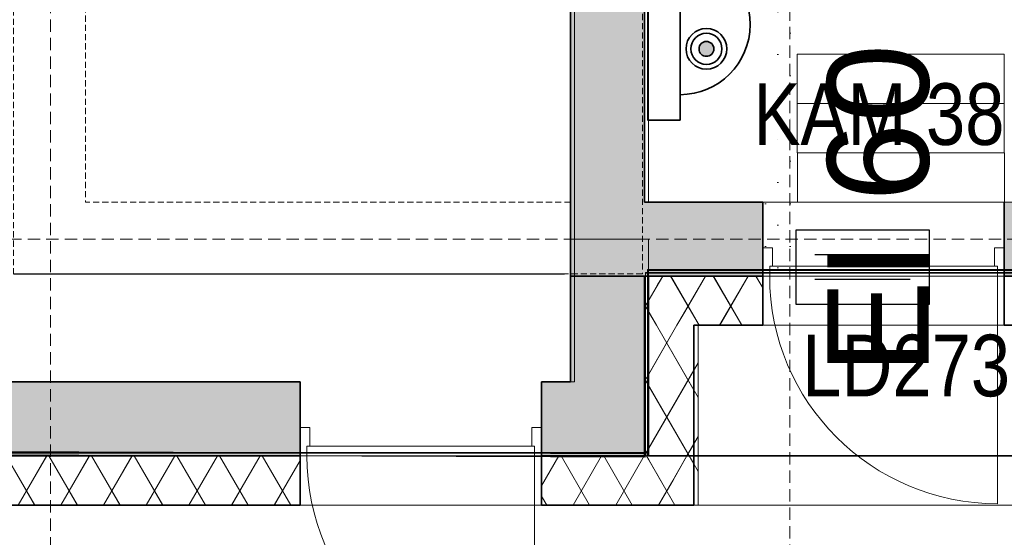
# Model space of a CAD drawing. Header units: millimetres. Extents: x -148444 to 51443, y -4810 to 453290.
# Tile 124 of 256: x 21433 to 25428, y 9247 to 11347. Entities that reach past the tile are written whole.
import ezdxf

# ---------------------------------------------------------------- set-up
doc = ezdxf.new("R2010")
doc.units = ezdxf.units.MM
for name, pattern in [('1', [8, 4, -4]), ('DASHDOTX2', [2, 1, -0.5, 0, -0.5]), ('DASHED', [0.75, 0.5, -0.25]), ('HIDDEN', [0.375, 0.25, -0.125]), ('Wipeout_Contour', [1000, 0, -1000])]:
    doc.linetypes.add(name, pattern=pattern)
for name, color, linetype, lineweight in [('!!! CCTV', 1, 'Continuous', 35), ('!!!SSWiN-opis', 6, 'DASHDOTX2', 18), ('\xa0♦El- odgrom', 30, '1', 35)]:
    doc.layers.add(name, color=color, linetype=linetype, lineweight=lineweight)
for name, color, linetype in [('!!! CCTV -opis', 1, 'Continuous'), ('#Przebicia', 8, 'Continuous'), ('- A - ocieplenie', 8, 'Continuous'), ('2D - Ogólne', 8, 'Continuous'), ('ADT KD', 3, 'Continuous'), ('Drzwi Archicad', 8, 'Continuous'), ('Konstrukcja - Dach', 8, 'Continuous'), ('Konstrukcja - Siatka mod', 8, 'Continuous'), ('Konstrukcja - Stropy', 8, 'Continuous'), ('Konstrukcja - Ściany działowe', 8, 'Continuous'), ('Konstrukcja - Ściany nośne wew..P', 8, 'Continuous'), ('Konstrukcja - Ściany zewnętrzne', 8, 'Continuous'), ('Okna Archicada', 8, 'Continuous'), ('Opisy - Tekst', 8, 'Continuous'), ('z JAN', 8, 'Continuous')]:
    doc.layers.add(name, color=color, linetype=linetype)
doc.styles.add('GENERATED_STYLE_1', font='ARIALN.TTF')
doc.styles.add('STYL_AUTOMATYCZNY_1', font='arial.ttf')
pattern_1 = [(60, (-220940.59, 291884.62), (-129.90381, 75), []), (120, (-220940.59, 291884.62), (129.90381, 75), [])]
pattern_2 = [(60, (-220940.28, 291884.62), (-129.90381, 75), []), (120, (-220940.28, 291884.62), (129.90381, 75), [])]
pattern_3 = [(0, (-220940.59, 291884.62), (0, 173.20508), [0, -100]), (0, (-220890.59, 291971.22), (0, 173.20508), [0, -100])]

# ---------------------------------------------------------------- blocks, each defined once
blk = doc.blocks.new('sswin')
at = {"layer": 'ADT KD', "color": 3}
for p, q in [((542.7, 300.5), (0, 300.5)), ((0, 300.5), (0, 0)), ((542.7, 0), (542.7, 300.5)), ((465, 200.4), (77.7, 200.4)), ((465, 100.2), (77.7, 100.2)), ((0, 0), (542.7, 0))]:
    blk.add_line(p, q, dxfattribs=at)
blk = doc.blocks.new('Kamera Kopułowa')
h = blk.add_hatch(color=1)
edge = h.paths.add_edge_path()
edge.add_arc((2.887, -2.378), 0.301, 0, 360)
at = {"color": 1}
blk.add_lwpolyline([(0, -1.308), (7.742, -1.308), (7.742, 0), (0, 0)], close=True, dxfattribs=at)
for radius in [0.827, 0.631, 0.301]:
    blk.add_circle((2.887, -2.378), radius, dxfattribs=at)
blk.add_arc((3.871, -1.308), 2.842, 180, 0, dxfattribs=at)

msp = doc.modelspace()

# ---------------------------------------------------------------- hatches: boundary and pattern name
at = {"layer": '- A - ocieplenie', "linetype": 'Continuous', "lineweight": 13}
h = msp.add_hatch(dxfattribs=at)
h.set_pattern_fill('Izolacja_miękka_0007', color=8, style=0, pattern_type=2)
h.set_pattern_definition(pattern_1)
h.paths.add_polyline_path([(24168, 10106.9), (23968, 10306.9), (23968, 10106.9)])
h = msp.add_hatch(dxfattribs=at)
h.set_pattern_fill('Izolacja_miękka_0007', color=8, style=0, pattern_type=2)
h.set_pattern_definition(pattern_1)
h.paths.add_polyline_path([(24168, 10306.9), (23968, 10306.9), (24168, 10106.9)])
at = {"layer": '- A - ocieplenie', "linetype": 'Continuous', "lineweight": 13, "ltscale": 100}
h = msp.add_hatch(dxfattribs=at)
h.set_pattern_fill('Izolacja_miękka_0007_0007', color=8, style=0, pattern_type=2)
h.set_pattern_definition(pattern_2)
h.paths.add_polyline_path([(24185.7, 10106.9), (23985.7, 10306.9), (23985.7, 10106.9)])
h = msp.add_hatch(dxfattribs=at)
h.set_pattern_fill('Izolacja_miękka_0007_0007', color=8, style=0, pattern_type=2)
h.set_pattern_definition(pattern_2)
h.paths.add_polyline_path([(24185.7, 10306.9), (23985.7, 10306.9), (24185.7, 10106.9)])
at = {"layer": '- A - ocieplenie', "linetype": 'Continuous', "lineweight": 13}
h = msp.add_hatch(dxfattribs=at)
h.set_pattern_fill('Izolacja_miękka_0007', color=8, style=0, pattern_type=2)
h.set_pattern_definition(pattern_1)
h.paths.add_polyline_path([(24168, 10106.9), (24448.2, 10106.9), (24448.2, 10306.9), (24168, 10306.9)])
at = {"layer": '- A - ocieplenie', "linetype": 'Continuous', "lineweight": 13, "ltscale": 100}
h = msp.add_hatch(dxfattribs=at)
h.set_pattern_fill('Izolacja_miękka_0007_0007', color=8, style=0, pattern_type=2)
h.set_pattern_definition(pattern_2)
h.paths.add_polyline_path([(24185.7, 10106.9), (24448.5, 10106.9), (24448.5, 10306.9), (24185.7, 10306.9)])
at = {"layer": '- A - ocieplenie', "linetype": 'Continuous', "lineweight": 13}
h = msp.add_hatch(dxfattribs=at)
h.set_pattern_fill('Izolacja_miękka_0007', color=8, style=0, pattern_type=2)
h.set_pattern_definition(pattern_1)
h.paths.add_polyline_path([(24168, 9577), (24168, 10106.9), (23968, 10106.9), (23968, 9577)])
at = {"layer": '- A - ocieplenie', "linetype": 'Continuous', "lineweight": 13, "ltscale": 100}
h = msp.add_hatch(dxfattribs=at)
h.set_pattern_fill('Izolacja_miękka_0007_0007', color=8, style=0, pattern_type=2)
h.set_pattern_definition(pattern_2)
h.paths.add_polyline_path([(24185.7, 9577), (24185.7, 10106.9), (23985.7, 10106.9), (23985.7, 9577)])
at = {"layer": '- A - ocieplenie', "linetype": 'Continuous', "lineweight": 13}
h = msp.add_hatch(dxfattribs=at)
h.set_pattern_fill('Izolacja_miękka_0007', color=8, style=0, pattern_type=2)
h.set_pattern_definition(pattern_1)
h.paths.add_polyline_path([(20524.8, 9377), (22570.5, 9377), (22570.5, 9577), (20524.8, 9577)])
at = {"layer": '- A - ocieplenie', "linetype": 'Continuous', "lineweight": 13, "ltscale": 100}
h = msp.add_hatch(dxfattribs=at)
h.set_pattern_fill('Izolacja_miękka_0007_0007', color=8, style=0, pattern_type=2)
h.set_pattern_definition(pattern_2)
h.paths.add_polyline_path([(20525.1, 9377), (22570.8, 9377), (22570.8, 9577), (20525.1, 9577)])
at = {"layer": '- A - ocieplenie', "linetype": 'Continuous', "lineweight": 13}
h = msp.add_hatch(dxfattribs=at)
h.set_pattern_fill('Izolacja_miękka_0007', color=8, style=0, pattern_type=2)
h.set_pattern_definition(pattern_1)
h.paths.add_polyline_path([(23550.5, 9577), (23550.5, 9377), (23968, 9377), (23968, 9577)])
at = {"layer": '- A - ocieplenie', "linetype": 'Continuous', "lineweight": 13, "ltscale": 100}
h = msp.add_hatch(dxfattribs=at)
h.set_pattern_fill('Izolacja_miękka_0007_0007', color=8, style=0, pattern_type=2)
h.set_pattern_definition(pattern_2)
h.paths.add_polyline_path([(23550.8, 9577), (23550.8, 9377), (23985.7, 9377), (23985.7, 9577)])
at = {"layer": '- A - ocieplenie', "linetype": 'Continuous', "lineweight": 13}
h = msp.add_hatch(dxfattribs=at)
h.set_pattern_fill('Izolacja_miękka_0007', color=8, style=0, pattern_type=2)
h.set_pattern_definition(pattern_1)
h.paths.add_polyline_path([(24168, 9577), (23968, 9577), (24168, 9377)])
h = msp.add_hatch(dxfattribs=at)
h.set_pattern_fill('Izolacja_miękka_0007', color=8, style=0, pattern_type=2)
h.set_pattern_definition(pattern_1)
h.paths.add_polyline_path([(23968, 9577), (23968, 9377), (24168, 9377)])
at = {"layer": '- A - ocieplenie', "linetype": 'Continuous', "lineweight": 13, "ltscale": 100}
h = msp.add_hatch(dxfattribs=at)
h.set_pattern_fill('Izolacja_miękka_0007_0007', color=8, style=0, pattern_type=2)
h.set_pattern_definition(pattern_2)
h.paths.add_polyline_path([(24185.7, 9577), (23985.7, 9577), (24185.7, 9377)])
h = msp.add_hatch(dxfattribs=at)
h.set_pattern_fill('Izolacja_miękka_0007_0007', color=8, style=0, pattern_type=2)
h.set_pattern_definition(pattern_2)
h.paths.add_polyline_path([(23985.7, 9577), (23985.7, 9377), (24185.7, 9377)])
at = {"layer": 'Konstrukcja - Ściany działowe', "linetype": 'Continuous', "lineweight": 15}
h = msp.add_hatch(dxfattribs=at)
h.set_pattern_fill('Tynk_0007', color=8, style=0, pattern_type=2)
h.set_pattern_definition(pattern_3)
h.paths.add_polyline_path([(24588.2, 10606.9), (24588.2, 12506.9), (24468.2, 12506.9), (24468.2, 10606.9)])
at = {"layer": 'Konstrukcja - Ściany nośne wew..P', "linetype": 'Continuous', "lineweight": 13}
for points in [[(23968, 10606.9), (23968, 12618.7), (23668, 12618.7), (23668, 10606.9)], [(23968, 9877), (23968, 10306.9), (23668, 10306.9), (23668, 9877)], [(20824.8, 9877), (20824.8, 9577), (22570.5, 9577), (22570.5, 9877)], [(23550.5, 9877), (23550.5, 9577), (23668, 9577), (23668, 9877)], [(23668, 9577), (23968, 9577), (23668, 9877)], [(23668, 9877), (23968, 9577), (23968, 9877)]]:
    msp.add_hatch(color=8, dxfattribs=at).paths.add_polyline_path(points)
at = {"layer": 'Konstrukcja - Ściany zewnętrzne', "linetype": 'Continuous', "lineweight": 13}
for points in [[(23968, 10606.9), (23668, 10606.9), (23668, 10306.9)], [(23968, 10606.9), (23668, 10306.9), (23968, 10306.9)], [(24448.2, 10606.9), (23968, 10606.9), (23968, 10306.9), (24448.2, 10306.9)], [(27788, 10606.9), (25428.2, 10606.9), (25428.2, 10306.9), (27788, 10306.9)]]:
    msp.add_hatch(color=8, dxfattribs=at).paths.add_polyline_path(points)
at = {"layer": 'Konstrukcja - Ściany zewnętrzne', "linetype": 'Continuous', "lineweight": 15}
h = msp.add_hatch(dxfattribs=at)
h.set_pattern_fill('Tynk_0007', color=8, style=0, pattern_type=2)
h.set_pattern_definition(pattern_3)
h.paths.add_polyline_path([(24448.2, 10606.9), (24448.2, 10306.9), (24588.2, 10306.9), (24588.2, 10606.9)])

# ---------------------------------------------------------------- linework, layer by layer
at = {"layer": '#Przebicia', "color": 8, "linetype": 'Continuous', "lineweight": 25, "ltscale": 100}
msp.add_line((21408, 10315.1), (23643.4, 10315.1), dxfattribs=at)
at = {"layer": '#Przebicia', "color": 8, "linetype": 'Continuous', "lineweight": 35, "ltscale": 100}
msp.add_line((23983.9, 9577), (27788, 9577), dxfattribs=at)
at = {"layer": '#Przebicia', "color": 8, "linetype": 'Continuous', "lineweight": 13, "ltscale": 100, "flags": 128}
for points in [[(24588.2, 11206.9), (24588.2, 11006.9), (25428.2, 11006.9), (25428.2, 11206.9)], [(24588.2, 11006.9), (24588.2, 10806.9), (25428.2, 10806.9), (25428.2, 11006.9)]]:
    msp.add_lwpolyline(points, close=True, dxfattribs=at)
at = {"layer": '- A - ocieplenie', "color": 8, "linetype": 'Continuous', "lineweight": 35, "ltscale": 100}
for p, q in [((24448.2, 10256.9), (24448.2, 10306.9)), ((25428.2, 10256.9), (25428.2, 10306.9)), ((24448.2, 10106.9), (24448.2, 10256.9)), ((25428.2, 10106.9), (25428.2, 10256.9)), ((22570.5, 9577), (22570.5, 9427)), ((23550.5, 9577), (23550.5, 9427)), ((22570.5, 9427), (22570.5, 9377)), ((23550.5, 9427), (23550.5, 9377))]:
    msp.add_line(p, q, dxfattribs=at)
at = {"layer": '- A - ocieplenie', "color": 8, "linetype": 'Continuous', "lineweight": 13, "ltscale": 100}
for p, q in [((24448.5, 10256.9), (24448.5, 10306.9)), ((24448.5, 10106.9), (24448.5, 10256.9)), ((22570.8, 9577), (22570.8, 9427)), ((23550.8, 9577), (23550.8, 9427)), ((22570.8, 9427), (22570.8, 9377)), ((23550.8, 9427), (23550.8, 9377))]:
    msp.add_line(p, q, dxfattribs=at)
at = {"layer": '- A - ocieplenie', "color": 8, "linetype": 'Continuous', "lineweight": 35, "ltscale": 100, "flags": 128}
for points in [[(23968, 10306.9), (23968, 10106.9)], [(24448.2, 10306.9), (23968, 10306.9)], [(23968, 10106.9), (23968, 9577)], [(24168, 10106.9), (24448.2, 10106.9)], [(24168, 9577), (24168, 10106.9)], [(25428.2, 10106.9), (27988, 10106.9)], [(22570.5, 9577), (20524.8, 9577)], [(23968, 9577), (23550.5, 9577)], [(24168, 9377), (24168, 9577)], [(20524.8, 9377), (22570.5, 9377)], [(23550.5, 9377), (24168, 9377)]]:
    msp.add_lwpolyline(points, dxfattribs=at)
at = {"layer": '- A - ocieplenie', "color": 8, "linetype": 'Continuous', "lineweight": 13, "ltscale": 100, "flags": 128}
for points in [[(23985.7, 10306.9), (23985.7, 10106.9)], [(24448.5, 10306.9), (23985.7, 10306.9)], [(23985.7, 10106.9), (23985.7, 9577)], [(24185.7, 10106.9), (24448.5, 10106.9)], [(24185.7, 9577), (24185.7, 10106.9)], [(22570.8, 9577), (20525.1, 9577)], [(23985.7, 9577), (23550.8, 9577)], [(24185.7, 9377), (24185.7, 9577)], [(20525.1, 9377), (22570.8, 9377)], [(23550.8, 9377), (24185.7, 9377)]]:
    msp.add_lwpolyline(points, dxfattribs=at)
at = {"color": 8, "linetype": 'Wipeout_Contour', "lineweight": 35, "ltscale": 100, "flags": 128}
for points in [[(24588.2, 10606.9), (24448.2, 10606.9)], [(24588.2, 10606.9), (24588.2, 10306.9)], [(25428.2, 10306.9), (25428.2, 10606.9)], [(24448.2, 10306.9), (24588.2, 10306.9)], [(22570.5, 9877), (22570.5, 9577)], [(23550.5, 9577), (23550.5, 9877)]]:
    msp.add_lwpolyline(points, dxfattribs=at)
at = {"color": 8, "linetype": 'Continuous', "lineweight": 35, "ltscale": 100, "flags": 128}
for points in [[(25428.2, 10306.9), (25428.2, 10606.9)], [(22570.5, 9877), (22570.5, 9577)], [(23550.5, 9577), (23550.5, 9877)]]:
    msp.add_lwpolyline(points, dxfattribs=at)
at = {"layer": '2D - Ogólne', "color": 8, "linetype": 'Continuous', "lineweight": 13, "ltscale": 100, "flags": 128}
msp.add_lwpolyline([(24588.5, 10806.9), (24588.5, 10606.9), (25428.5, 10606.9), (25428.5, 10806.9)], close=True, dxfattribs=at)
at = {"layer": 'Drzwi Archicad', "color": 8, "linetype": 'Continuous', "lineweight": 35, "ltscale": 100}
for p, q in [((24448.2, 10421.9), (24448.2, 10606.9)), ((25428.2, 10421.9), (25428.2, 10606.9)), ((24448.2, 10306.9), (24448.2, 10421.9)), ((24448.2, 10306.9), (24448.2, 10421.9)), ((25428.2, 10306.9), (25428.2, 10421.9)), ((25428.2, 10306.9), (25428.2, 10421.9)), ((22570.5, 9692), (22570.5, 9877)), ((23550.5, 9692), (23550.5, 9877)), ((22570.5, 9577), (22570.5, 9692)), ((22570.5, 9577), (22570.5, 9692)), ((23550.5, 9577), (23550.5, 9692)), ((23550.5, 9577), (23550.5, 9692))]:
    msp.add_line(p, q, dxfattribs=at)
at = {"layer": 'Drzwi Archicad', "color": 8, "linetype": 'Continuous', "lineweight": 13, "ltscale": 100}
for p, q in [((24448.2, 10306.9), (24448.2, 10421.9)), ((24448.2, 10421.9), (24488.2, 10421.9)), ((24488.2, 10421.9), (24488.2, 10346.9)), ((25388.2, 10346.9), (25388.2, 10421.9)), ((25388.2, 10421.9), (25428.2, 10421.9)), ((25428.2, 10421.9), (25428.2, 10306.9)), ((24488.2, 10346.9), (24476.2, 10346.9)), ((24476.2, 10346.9), (24476.2, 10306.9)), ((25400.2, 10346.9), (24476.2, 10346.9)), ((24476.2, 10346.9), (24476.2, 10306.9)), ((25400.2, 10346.9), (25388.2, 10346.9)), ((25400.2, 10306.9), (25400.2, 10346.9)), ((25400.2, 10306.9), (25400.2, 10346.9)), ((24476.2, 10306.9), (24448.2, 10306.9)), ((24476.2, 10306.9), (25400.2, 10306.9)), ((25400.2, 10306.9), (25400.2, 9382.9)), ((25428.2, 10306.9), (25400.2, 10306.9)), ((22570.5, 9577), (22570.5, 9692)), ((22570.5, 9692), (22610.5, 9692)), ((22610.5, 9692), (22610.5, 9617)), ((23510.5, 9617), (23510.5, 9692)), ((23510.5, 9692), (23550.5, 9692)), ((23550.5, 9692), (23550.5, 9577)), ((22610.5, 9617), (22598.5, 9617)), ((22598.5, 9617), (22598.5, 9577)), ((23522.5, 9617), (22598.5, 9617)), ((22598.5, 9617), (22598.5, 9577)), ((23522.5, 9617), (23510.5, 9617)), ((23522.5, 9577), (23522.5, 9617)), ((23522.5, 9577), (23522.5, 9617)), ((22598.5, 9577), (22570.5, 9577)), ((22598.5, 9577), (23522.5, 9577)), ((23522.5, 9577), (23522.5, 8653)), ((23550.5, 9577), (23522.5, 9577))]:
    msp.add_line(p, q, dxfattribs=at)
for centre in [(25400.2, 10306.9), (23522.5, 9577)]:
    msp.add_arc(centre, 924, 180, 270, dxfattribs=at)
at = {"layer": 'Konstrukcja - Dach', "color": 8, "linetype": 'Continuous', "lineweight": 13, "ltscale": 100, "flags": 128}
for points in [[(23970.1, 9586), (23972.5, 10320.5)], [(23970.4, 9586), (23972.8, 10320.5)], [(23972.5, 10320.5), (36428, 10320.5)], [(23972.5, 10306.9), (23972.5, 10320.5)], [(23972.8, 10320.5), (36428.3, 10320.5)], [(23972.8, 10306.9), (23972.8, 10320.5)], [(23980.1, 10332.7), (36428, 10332.7)], [(23980.1, 10318.2), (23980.1, 10332.7)], [(23980.1, 10318.2), (36428, 10318.2)], [(23980.1, 9577), (23980.1, 10318.2)], [(23980.5, 10329.5), (36428.3, 10329.5)], [(23980.5, 10318.2), (23980.5, 10329.5)], [(23980.5, 10318.2), (36428.3, 10318.2)], [(23980.5, 9577), (23980.5, 10318.2)], [(23970.1, 9572.4), (23972.5, 10306.9)], [(23970.4, 9572.4), (23972.8, 10306.9)], [(23972.5, 10306.9), (36428, 10306.9)], [(23972.8, 10306.9), (36428.3, 10306.9)], [(20522.4, 9597.4), (23970.1, 9586)], [(20522.7, 9597.4), (23970.4, 9586)], [(20524.8, 9591.5), (23980.1, 9591.5)], [(20522.3, 9583.8), (23970.1, 9572.4)], [(20522.6, 9583.8), (23970.4, 9572.4)], [(20524.8, 9577), (23980.1, 9577)], [(20525.1, 9588.4), (23980.5, 9588.4)], [(20525.1, 9577), (23980.5, 9577)], [(23970.1, 9572.4), (23970.1, 9586)], [(23970.4, 9572.4), (23970.4, 9586)]]:
    msp.add_lwpolyline(points, dxfattribs=at)
at = {"layer": 'Konstrukcja - Siatka mod', "color": 8, "linetype": 'DASHED', "lineweight": 13, "ltscale": 100}
for p, q in [((21558, 1698), (21558, 18662.8)), ((24558, 18667.5), (24558, 1698)), ((7290.5, 10456.9), (36735, 10456.9))]:
    msp.add_line(p, q, dxfattribs=at)
at = {"layer": 'Konstrukcja - Stropy', "color": 8, "linetype": 'Continuous', "lineweight": 13, "ltscale": 100, "flags": 128}
for points in [[(21408.3, 16056.9), (21408.3, 12618.5), (20525.1, 12618.5), (20525.1, 9577), (23972.8, 9577), (23972.8, 10318.2), (27988.3, 10318.2), (27988.3, 16056.9)], [(21408.3, 15856.9), (21408.3, 12622.9), (20509.5, 12622.9), (20509.5, 9377), (27788.3, 9377), (27788.3, 15856.9)], [(21708.3, 12622.9), (23984.2, 12622.9), (23984.2, 10606.9), (27488.3, 10606.9), (27488.3, 15556.9), (21708.3, 15556.9)]]:
    msp.add_lwpolyline(points, close=True, dxfattribs=at)
at = {"layer": 'Konstrukcja - Ściany działowe', "color": 8, "linetype": 'Wipeout_Contour', "lineweight": 35, "ltscale": 100, "flags": 128}
for points in [[(24468.2, 12506.9), (24468.2, 10606.9)], [(24588.2, 10606.9), (24588.2, 12506.9)], [(24468.2, 10606.9), (24588.2, 10606.9)]]:
    msp.add_lwpolyline(points, dxfattribs=at)
at = {"layer": 'Konstrukcja - Ściany nośne wew..P', "color": 8, "linetype": 'Continuous', "lineweight": 13, "ltscale": 100}
for p, q in [((22570.8, 9692), (22570.8, 9877)), ((23550.8, 9692), (23550.8, 9877)), ((22570.8, 9577), (22570.8, 9692)), ((23550.8, 9577), (23550.8, 9692))]:
    msp.add_line(p, q, dxfattribs=at)
at = {"layer": 'Konstrukcja - Ściany nośne wew..P', "color": 8, "linetype": 'Continuous', "lineweight": 35, "ltscale": 100, "flags": 128}
for points in [[(23668, 12618.7), (23668, 10606.9)], [(23968, 10606.9), (23968, 12506.9)], [(23668, 10306.9), (23668, 10606.9)], [(23968, 10306.9), (23668, 10306.9)], [(23668, 10306.9), (23668, 9877)], [(23968, 9577), (23968, 10306.9)], [(22570.5, 9877), (20824.8, 9877)], [(23668, 9877), (23550.5, 9877)], [(20524.8, 9577), (22570.5, 9577)], [(23550.5, 9577), (23668, 9577)], [(23968, 9577), (23668, 9577)]]:
    msp.add_lwpolyline(points, dxfattribs=at)
at = {"layer": 'Konstrukcja - Ściany nośne wew..P', "color": 8, "linetype": 'Continuous', "lineweight": 13, "ltscale": 100, "flags": 128}
for points in [[(23684.2, 12526.9), (23684.2, 10606.9)], [(23984.2, 10606.9), (23984.2, 12506.9)], [(23684.2, 10306.9), (23684.2, 10606.9)], [(23984.2, 10456.9), (23684.2, 10456.9)], [(23684.2, 10456.9), (23684.2, 9877)], [(23984.2, 9577), (23984.2, 10456.9)], [(22570.8, 9877), (20825.1, 9877)], [(23684.2, 9877), (23550.8, 9877)], [(20525.1, 9577), (22570.8, 9577)], [(23550.8, 9577), (23684.2, 9577)], [(23984.2, 9577), (23684.2, 9577)]]:
    msp.add_lwpolyline(points, dxfattribs=at)
at = {"layer": 'Konstrukcja - Ściany zewnętrzne', "color": 8, "linetype": 'Continuous', "lineweight": 35, "ltscale": 100}
for p, q in [((24448.2, 10421.9), (24448.2, 10606.9)), ((24448.2, 10306.9), (24448.2, 10421.9))]:
    msp.add_line(p, q, dxfattribs=at)
at = {"layer": 'Konstrukcja - Ściany zewnętrzne', "color": 8, "linetype": 'Continuous', "lineweight": 13, "ltscale": 100}
for p, q in [((24448.5, 10421.9), (24448.5, 10606.9)), ((24448.5, 10306.9), (24448.5, 10421.9))]:
    msp.add_line(p, q, dxfattribs=at)
at = {"layer": 'Konstrukcja - Ściany zewnętrzne', "color": 8, "linetype": 'Continuous', "lineweight": 35, "ltscale": 100, "flags": 128}
for points in [[(24448.2, 10606.9), (23968, 10606.9)], [(23668, 10306.9), (24448.2, 10306.9)], [(25428.2, 10306.9), (27788, 10306.9)]]:
    msp.add_lwpolyline(points, dxfattribs=at)
at = {"layer": 'Konstrukcja - Ściany zewnętrzne', "color": 8, "linetype": 'Continuous', "lineweight": 13, "ltscale": 100, "flags": 128}
for points in [[(24448.5, 10606.9), (23984.2, 10606.9)], [(23684.2, 10306.9), (24448.5, 10306.9)]]:
    msp.add_lwpolyline(points, dxfattribs=at)
at = {"layer": 'Okna Archicada', "color": 8, "linetype": 'Continuous', "lineweight": 13, "ltscale": 100}
for p, q in [((25428.2, 10306.9), (24448.2, 10306.9)), ((25428.5, 10306.9), (24448.5, 10306.9)), ((24448.5, 10256.9), (24448.5, 10306.9)), ((24448.5, 10106.9), (24448.5, 10256.9)), ((25428.2, 10106.9), (24448.2, 10106.9)), ((25428.5, 10106.9), (24448.5, 10106.9)), ((22570.5, 9577), (23550.5, 9577)), ((22570.8, 9577), (23550.8, 9577)), ((22570.8, 9577), (22570.8, 9427)), ((23550.8, 9577), (23550.8, 9427)), ((22570.8, 9427), (22570.8, 9377)), ((23550.8, 9427), (23550.8, 9377)), ((22570.5, 9377), (23550.5, 9377)), ((22570.8, 9377), (23550.8, 9377))]:
    msp.add_line(p, q, dxfattribs=at)
at = {"layer": 'Okna Archicada', "color": 8, "linetype": 'Continuous', "lineweight": 35, "ltscale": 100}
for p, q in [((24448.2, 10256.9), (24448.2, 10306.9)), ((25428.2, 10256.9), (25428.2, 10306.9)), ((24448.2, 10106.9), (24448.2, 10256.9)), ((25428.2, 10106.9), (25428.2, 10256.9)), ((22570.5, 9577), (22570.5, 9427)), ((23550.5, 9577), (23550.5, 9427)), ((22570.5, 9427), (22570.5, 9377)), ((23550.5, 9427), (23550.5, 9377))]:
    msp.add_line(p, q, dxfattribs=at)
at = {"layer": 'z JAN', "color": 8, "linetype": 'HIDDEN', "lineweight": 13, "ltscale": 100, "flags": 128}
for points in [[(23959.8, 10315.1), (21408, 10315.1), (21408, 12734.6), (23959.8, 12734.6)], [(23668, 10606.9), (21699.8, 10606.9), (21699.8, 12442.9), (23668, 12442.9)]]:
    msp.add_lwpolyline(points, close=True, dxfattribs=at)

# ---------------------------------------------------------------- block references
at = {"layer": '!!! CCTV', "color": 6, "xscale": 100, "yscale": 100, "zscale": 100, "rotation": 90}
msp.add_blockref('Kamera Kopułowa', (23981.7, 10939.7), dxfattribs=at)
at = {"layer": '\xa0♦El- odgrom'}
msp.add_blockref('sswin', (24581.7, 10192.3), dxfattribs=at)

# ---------------------------------------------------------------- texts
at = {"layer": '!!! CCTV -opis', "linetype": 'Continuous', "insert": (24919.5, 11088.8), "char_height": 250, "attachment_point": 2, "style": 'GENERATED_STYLE_1'}
msp.add_mtext('\\fArial Narrow|b0|i0;\\A1;KAM 38', dxfattribs=at)
at = {"layer": '!!!SSWiN-opis', "linetype": 'Continuous', "insert": (25029.9, 10068.8), "char_height": 250, "width": 152.632, "attachment_point": 2, "line_spacing_factor": 0.7, "style": 'GENERATED_STYLE_1'}
msp.add_mtext('\\fArial Narrow|b0|i0;\\A1;LD273', dxfattribs=at)
at = {"layer": 'Opisy - Tekst', "color": 8, "linetype": 'Continuous', "lineweight": 13, "insert": (24709.7, 10577.4), "char_height": 411.574, "attachment_point": 2, "rotation": 90, "style": 'STYL_AUTOMATYCZNY_1'}
msp.add_mtext('\\A1;{\\pqc;\\fArial|b0|i0|c238|p0;\\W1.000000;EI 60}', dxfattribs=at)

doc.saveas('drawing.dxf')
